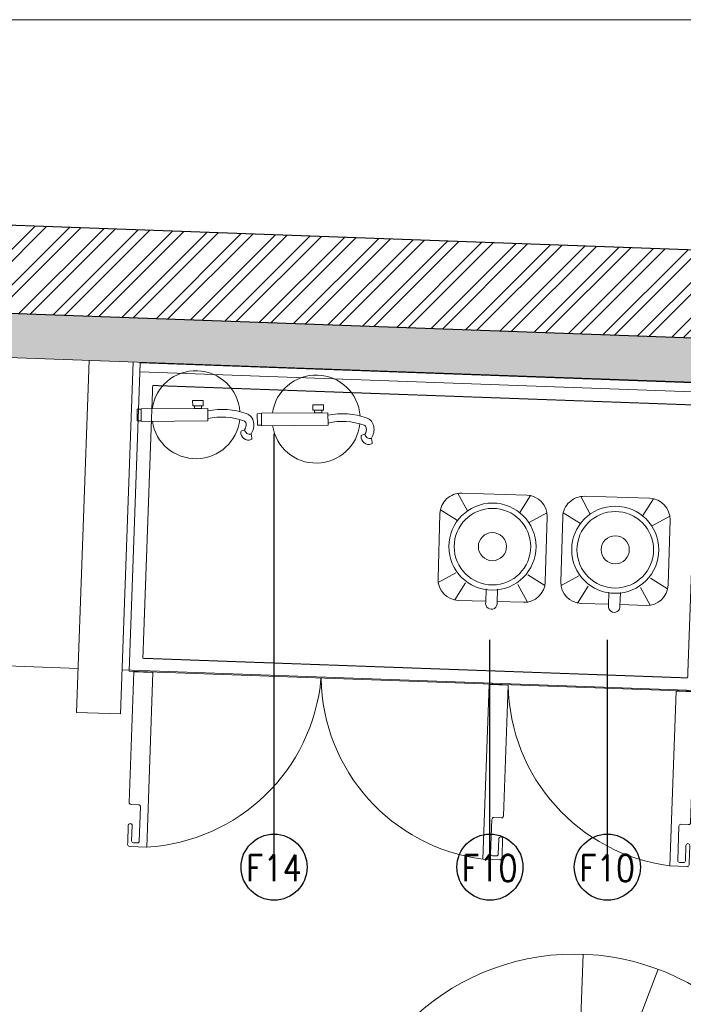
# Model space of a CAD drawing. Header units: millimetres. Extents: x 256680 to 410391, y -77299 to -22623.
# Tile 23 of 202: x 261817 to 263323, y -27393 to -25157. Entities that reach past the tile are written whole.
import ezdxf
from ezdxf.lldxf.tags import DXFTag

# ---------------------------------------------------------------- set-up
doc = ezdxf.new("R2010")
doc.units = ezdxf.units.MM
doc.header["$LTSCALE"] = 2.5
doc.linetypes.add('DASHED', pattern=[19.05, 12.7, -6.35])
for name, color, linetype, lineweight in [('ELEVATION 1', 143, 'Continuous', 18), ('ELEVATION 3', 23, 'Continuous', 13), ('ELEVATION 4', 157, 'Continuous', 9), ('FURNITURES', 30, 'Continuous', 15), ('HATCH LIGHT', 250, 'Continuous', 0), ('HATCH MEDIUM', 251, 'Continuous', 5), ('K Equipment', 30, 'Continuous', 9), ('K Equipment UC', 251, 'Continuous', 5), ('ROOM TEXT', 7, 'Continuous', 5), ('WALL', 132, 'Continuous', 25)]:
    doc.layers.add(name, color=color, linetype=linetype, lineweight=lineweight)
doc.styles.add('MTEXT', font='romans.shx', dxfattribs={"width": 0.85})
doc.styles.get("Standard").update_dxf_attribs({"font": 'GOTHIC.TTF'})
tags = doc.linetypes.add('DOT2', pattern=[3.175, 0, -3.175]).pattern_tags.tags
tags[6:7] = [DXFTag(74, 4), DXFTag(75, 0), DXFTag(340, '0'), DXFTag(46, 1.0), DXFTag(50, 0.0), DXFTag(44, 0.0), DXFTag(45, 0.0)]
tags[4:5] = [DXFTag(74, 4), DXFTag(75, 0), DXFTag(340, '0'), DXFTag(46, 1.0), DXFTag(50, 0.0), DXFTag(44, 0.0), DXFTag(45, 0.0)]
doc.dimstyles.new('AJKD_30', dxfattribs={"dimscale": 30, "dimtxt": 2, "dimasz": 1, "dimexe": 0.8, "dimexo": 0.8, "dimgap": 0.5, "dimtad": 1, "dimdec": 0, "dimzin": 0, "dimdsep": 46, "dimtxsty": 'Standard', "dimblk": 'ARCHTICK', "dimcen": 0.125, "dimclrd": 251, "dimclre": 251, "dimclrt": 42, "dimadec": 0, "dimazin": 0, "dimtfac": 1, "dimtdec": 0, "dimtix": 1, "dimtmove": 0, "dimatfit": 3, "dimfxl": 1, "dimtolj": 1, "dimtzin": 0, "dimarcsym": 1})

# ---------------------------------------------------------------- blocks, each defined once
blk = doc.blocks.new('SDADFGSDF')
for p, q in [((68993, 13820), (68993, 13120)), ((70290.6, 13800), (70290.6, 13120))]:
    blk.add_line(p, q)
for points in [[(70793, 13120), (70793, 13820), (68993, 13820), (68993, 13120)], [(70793, 13800), (70793, 13820), (68993, 13820), (68993, 13800)]]:
    blk.add_lwpolyline(points, close=True)
at = {"linetype": 'DASHED', "ltscale": 0.03}
blk.add_lwpolyline([(70260.4, 13770), (70260.4, 13150), (69023.1, 13150), (69023.1, 13770)], close=True, dxfattribs=at)
for points in [[(69016.8, 12730.5, -0.414214), (69012.5, 12734.9), (69012.5, 12769.6, 0.414214), (69008.2, 12773.9), (69008.2, 12773.9, 0.414214), (69003.8, 12769.6), (69003.8, 12730.5), (69003.8, 12726.2, 0.414214), (69008.2, 12721.9), (69047.2, 12721.9), (69047.2, 13118.8), (69003.8, 13118.8), (69003.8, 12821.6, 0.414214), (69008.2, 12817.3), (69025.5, 12817.3, -0.414214), (69029.8, 12812.9), (69029.8, 12734.9, -0.414214), (69025.5, 12730.5), (69016.8, 12730.5)], [(69840.9, 12730.5, 0.414214), (69845.2, 12734.9), (69845.2, 12769.6, -0.414214), (69849.5, 12773.9), (69849.5, 12773.9, -0.414214), (69853.9, 12769.6), (69853.9, 12730.5), (69853.9, 12726.2, -0.414214), (69849.5, 12721.9), (69810.5, 12721.9), (69810.5, 13118.8), (69853.9, 13118.8), (69853.9, 12821.6, -0.414214), (69849.5, 12817.3), (69832.2, 12817.3, 0.414214), (69827.9, 12812.9), (69827.9, 12734.9, 0.414214), (69832.2, 12730.5), (69840.9, 12730.5)], [(70265.9, 12730.5, 0.414214), (70270.2, 12734.9), (70270.2, 12769.6, -0.414214), (70274.6, 12773.9), (70274.6, 12773.9, -0.414214), (70278.9, 12769.6), (70278.9, 12730.5), (70278.9, 12726.2, -0.414214), (70274.6, 12721.9), (70235.5, 12721.9), (70235.5, 13118.8), (70278.9, 13118.8), (70278.9, 12821.6, -0.414214), (70274.6, 12817.3), (70257.2, 12817.3, 0.414214), (70252.9, 12812.9), (70252.9, 12734.9, 0.414214), (70257.2, 12730.5), (70265.9, 12730.5)]]:
    blk.add_lwpolyline(points, format="xyb")
at = {"linetype": 'DOT2', "ltscale": 0.05}
for centre, start, end in [((69008.1, 13141.3), 275.3193, 356.9359), ((69849.6, 13141.3), 183.0641, 264.6807), ((70274.6, 13141.3), 183.0641, 264.6807)]:
    blk.add_arc(centre, 421.3, start, end, dxfattribs=at)
blk = doc.blocks.new('BLENDOR')
at = {"layer": 'K Equipment', "color": 6}
for p, q in [((35, 300), (58.2, 260.5)), ((43.8, 300.8), (191.4, 300.8)), ((200.1, 300), (176.9, 260.5)), ((-4.2, 105.2), (-4.2, 252.8)), ((-3.4, 261.6), (35.7, 238.6)), ((238.6, 261.6), (199.4, 238.6)), ((239.4, 252.8), (239.4, 192.9)), ((211.6, 192.9), (241.8, 192.9)), ((211.6, 167.1), (241.8, 167.1)), ((239.4, 167.1), (239.4, 105.2)), ((-3.4, 96.5), (35.7, 119.5)), ((238.6, 96.5), (199.4, 119.5)), ((35, 58), (58.2, 97.6)), ((200.1, 58), (176.9, 97.6)), ((191.4, 57.2), (43.8, 57.2))]:
    blk.add_line(p, q, dxfattribs=at)
for radius in [98.9, 86.9, 31.9]:
    blk.add_circle((115.1, 178.5), radius, dxfattribs=at)
for centre, radius, start, end in [((43.8, 252.8), 48, 90, 180), ((191.4, 252.8), 48, 0, 90), ((244.2, 180), 13.1, 259.5146, 100.4854), ((43.8, 105.2), 48, 180, 270), ((191.4, 105.2), 48, 270, 0)]:
    blk.add_arc(centre, radius, start, end, dxfattribs=at)
blk = doc.blocks.new('t')
for p, q in [((119721.4, -21429.1), (119721.4, -20655.6)), ((119721.4, -21429.1), (120009.1, -20711.1)), ((119721.4, -21429.1), (120195.6, -20818)), ((119721.4, -21429.1), (120383.6, -21029.3)), ((118947.9, -21429.1), (120494.9, -21429.1)), ((119721.4, -21429.1), (118988.2, -21675.7)), ((119721.4, -21429.1), (119433.7, -22147.2)), ((119721.4, -21429.1), (119586.6, -22190.8)), ((119721.4, -21429.1), (120200.7, -22036.3))]:
    blk.add_line(p, q)
blk.add_circle((119721.4, -21429.1), 773.5)
blk = doc.blocks.new('_ArchTick')
at = {"color": 0, "linetype": 'ByBlock', "const_width": 0.15}
blk.add_lwpolyline([(-0.5, -0.5), (0.5, 0.5)], dxfattribs=at)
blk = doc.blocks.new('fe')
at = {"color": 1}
for p, q in [((-120.2, 44.7), (-121.9, 54.2)), ((-105.6, 35.2), (-98.9, 37.2))]:
    blk.add_line(p, q, dxfattribs=at)
for points in [[(-22.1, 14.2), (128.9, 14.2), (128.9, -14.2), (-22.1, -14.2)], [(128.9, 13.2), (138.3, 13.2), (138.3, -13.2), (128.9, -13.2)], [(-12, -20.1), (12, -20.1), (12, -32.1), (-12, -32.1)], [(-8.1, -14.2), (8.1, -14.2), (8.1, -20.1), (-8.1, -20.1)]]:
    blk.add_lwpolyline(points, close=True, dxfattribs=at)
for centre, radius, start, end in [((4.8, 0), 100, 8.1407, 173.3121), ((-119.1, 54.8), 2.9, 111.4978, 190.4916), ((-113.9, 41.5), 17.1, 353.9087, 111.4978), ((-117.3, 33.1), 12, 10.1624, 103.7845), ((-87.8, 23.6), 38.6, 146.9735, 188.4436), ((-87.8, 23.6), 21.2, 146.9735, 188.4436), ((-99.7, 40), 2.9, 286.9384, 353.9087), ((-101.6, 21.6), 24.7, 188.4436, 251.142), ((-101.6, 21.6), 7.24, 188.4436, 251.142), ((-53.4, 152.4), 146.6, 249.8567, 282.3504), ((-54.1, 150), 161.6, 249.9338, 281.4511), ((4.8, 0), 100, 183.6164, 351.8593)]:
    blk.add_arc(centre, radius, start, end, dxfattribs=at)

msp = doc.modelspace()

# ---------------------------------------------------------------- hatches: boundary and pattern name
at = {"layer": 'HATCH LIGHT', "true_color": 0x636466}
h = msp.add_hatch(dxfattribs=at)
h.set_pattern_fill('ANSI32', color=251, scale=6)
h.set_pattern_definition([(45, (193310.04, -46725.026), (-40.411153, 40.411153), []), (45, (193336.98, -46725.026), (-40.411153, 40.411153), [])])
h.paths.add_polyline_path([(270452.9, -32590), (270258.9, -32638.8), (270440.5, -33359.7), (257887.8, -33359.6, -0.000263), (257873.3, -33559.6), (270697.1, -33559.7)])
h.paths.add_polyline_path([(258301.8, -25157.1), (258101.7, -25157.1, -0.011972), (257620.5, -34256), (257821.1, -34256, 0.01196)])
h.paths.add_polyline_path([(258285.4, -25697.6), (267964.3, -26046.6, 0.003501), (268458.4, -26800.6), (268626, -26691.5), (268075.9, -25850.5), (258291.6, -25497.7, -0.000262)])
h = msp.add_hatch(dxfattribs=at)
h.set_pattern_fill('ANSI36', color=251, scale=7)
h.set_pattern_definition([(45, (193310.04, -46725.026), (11.786586, 43.2174826), [55.5625, -11.1125, 0, -11.1125])])
h.paths.add_polyline_path([(264410.4, -26789), (265349.8, -26822.8), (265377.6, -26053.4), (267908.6, -26144.6), (268375.2, -26856), (268458.4, -26800.6, -0.003501), (267964.3, -26046.6), (264911.5, -25936.7, -0.403697), (265297.1, -26336.4, -1), (264497.1, -26336.4, -0.424809), (264911.5, -25936.7), (261078.9, -25798.4), (261075.3, -25898.3), (264438.2, -26019.5)])

# ---------------------------------------------------------------- linework, layer by layer
at = {"layer": 'ELEVATION 1'}
msp.add_lwpolyline([(268458.4, -26800.6), (268375.2, -26856), (267908.6, -26144.6), (265377.6, -26053.4), (265349.8, -26822.8), (264410.4, -26789), (264438.2, -26019.5), (261075.3, -25898.3)], dxfattribs=at)
at = {"layer": 'ELEVATION 3'}
msp.add_lwpolyline([(256680.4, -34256), (272242.9, -34256), (272242.9, -25157.1), (256680.4, -25157.1)], close=True, dxfattribs=at)
at = {"layer": 'FURNITURES'}
for p, q in [((261945.9, -26730.2), (261974.8, -25930.7)), ((262045.9, -26733.8), (262074.7, -25934.3)), ((261949.5, -26630.2), (261050.1, -26597.8)), ((264413, -26719), (262049.5, -26633.8)), ((262045.9, -26733.8), (261945.9, -26730.2))]:
    msp.add_line(p, q, dxfattribs=at)
at = {"layer": 'WALL'}
msp.add_line((268075.9, -25850.5), (258292.6, -25497.7), dxfattribs=at)
at = {"layer": 'WALL', "flags": 128}
msp.add_lwpolyline([(268626, -26691.5), (268458.4, -26800.6, -0.003501), (267964.3, -26046.6), (258285.4, -25697.6)], format="xyb", dxfattribs=at)

# ---------------------------------------------------------------- block references
at = {"layer": 'ELEVATION 3', "rotation": 180.4202872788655}
for p in [(262221.7, -26054.1), (262494.6, -26064)]:
    msp.add_blockref('fe', p, dxfattribs=at)
at = {"layer": 'HATCH MEDIUM', "xscale": -0.6936824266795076, "yscale": 0.6936824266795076, "zscale": 0.6936824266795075, "rotation": 87.93518763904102}
msp.add_blockref('t', (251213.5, 55714.7), dxfattribs=at)
at = {"layer": 'K Equipment', "rotation": 268.2983913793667}
for p in [(262714.9, -26233.4), (262993.7, -26240.5)]:
    msp.add_blockref('BLENDOR', p, dxfattribs=at)
at = {"layer": 'K Equipment UC', "rotation": 357.9351876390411}
msp.add_blockref('SDADFGSDF', (192644.4, -37261.9), dxfattribs=at)

# ---------------------------------------------------------------- texts
at = {"layer": 'ROOM TEXT', "char_height": 60, "attachment_point": 1, "style": 'MTEXT'}
for s, insert in [('\\A1;\\pxqc;F14', (262308.3, -27053.7, 0.2)), ('\\A1;\\pxqc;F10', (262798.1, -27053.7, 0.2)), ('\\A1;\\pxqc;F10', (263064.8, -27053.7, 0.2))]:
    msp.add_mtext_dynamic_manual_height_columns(s, width=170.917, gutter_width=1.8, heights=[0], dxfattribs=dict(at, insert=insert))

# ---------------------------------------------------------------- leaders
at = {"layer": 'ELEVATION 4'}
for points in [[(262394.3, -27081.7), (262394.4, -26097.4)], [(262884.2, -27081.7), (262884.2, -26565.7)], [(263150.8, -27081.7), (263150.9, -26565.7)]]:
    msp.add_leader(points, dimstyle='AJKD_30', override={"dimasz": 5, "dimgap": 0.5, "dimtad": 0, "dimldrblk": 'DotBlank', "dimfxl": 0.18, "dimfxlon": 1, "dimarcsym": 2}, dxfattribs=at)

doc.saveas('drawing.dxf')
